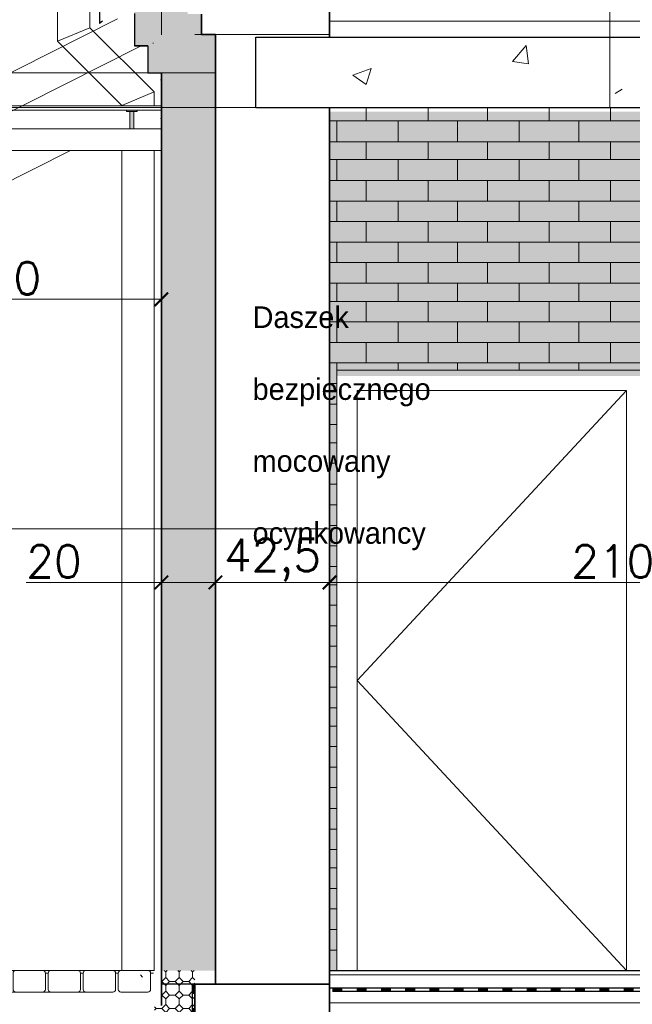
# Model space of a CAD drawing. Header units: millimetres. Extents: x -740 to 33545, y 5178 to 22494.
# Tile 168 of 250: x 8826 to 9053, y 13117 to 13482. Entities that reach past the tile are written whole.
import ezdxf
from ezdxf.lldxf.tags import DXFTag
from ezdxf.xclip import XClip

# ---------------------------------------------------------------- set-up
doc = ezdxf.new("R2010")
doc.units = ezdxf.units.MM
doc.header["$MEASUREMENT"] = 0
doc.header["$XCLIPFRAME"] = 0
doc.linetypes.add('ACAD_ISO03W100', pattern=[30, 12, -18])
doc.layers.get('Defpoints').update_dxf_attribs({"color": 252})
for name, color, linetype, lineweight in [('A_istniejÄ…ce Ĺ›ciany', 252, 'Continuous', 35), ('A_izolacja', 252, 'Continuous', 9), ('A_l.przekrojowa', 252, 'Continuous', 30), ('A_l.przerywana', 252, 'ICAD_ISO03W100', 9), ('A_l.widokowa', 252, 'Continuous', 18), ('IZOLACJA', 252, 'ACAD_ISO03W100', 40), ('l. przekrojowa', 252, 'Continuous', 30), ('l.przerywana', 252, 'ICAD_ISO03W100', 5), ('l.widokowa', 252, 'Continuous', 15), ('l.wypeĹ‚nien', 252, 'Continuous', 5), ('l.wypeĹ‚nieĹ„', 252, 'Continuous', 5), ('linia opisowa', 252, 'Continuous', 9), ('wymiarowanie', 252, 'Continuous', 9)]:
    doc.layers.add(name, color=color, linetype=linetype, lineweight=lineweight)
doc.styles.add('styl2', font='simplex.shx')
doc.linetypes.add('BATTING', pattern='A,0.00254,-2.54,[134,ltypeshp.shx,S=2.54,R=0,X=-2.54,Y=0],-5.08,[134,ltypeshp.shx,S=2.54,R=180,X=2.54,Y=0],-2.54', length=10.16254)
tags = doc.linetypes.add('ICAD_ISO03W100', pattern=[30, 12, -18]).pattern_tags.tags
tags[6:7] = [DXFTag(74, 4), DXFTag(75, 0), DXFTag(340, '0'), DXFTag(46, 1.0), DXFTag(50, 0.0), DXFTag(44, 0.0), DXFTag(45, 0.0)]
tags[4:5] = [DXFTag(74, 4), DXFTag(75, 0), DXFTag(340, '0'), DXFTag(46, 1.0), DXFTag(50, 0.0), DXFTag(44, 0.0), DXFTag(45, 0.0)]
doc.dimstyles.new('Skala 1-50', dxfattribs={"dimtxt": 12, "dimasz": 5, "dimexe": 1, "dimexo": 1, "dimgap": 1.5, "dimtad": 1, "dimdec": 1, "dimrnd": 0.5, "dimtxsty": 'styl2', "dimblk": 'ARCHTICK', "dimcen": 5, "dimadec": 0, "dimazin": 0, "dimtfac": 1, "dimtdec": 1, "dimtmove": 1, "dimatfit": 3, "dimldrblk": 'ARCHTICK', "dimfxl": 0, "dimlwd": -1, "dimlwe": -1, "dimarcsym": 0})
pattern_1 = [(315, (0, 1.45), (5.00000155, -1e-15), [2.05061, -5.02046]), (0, (1.45, 0), (5, 5), [2.1, -2.9]), (45, (3.55, 0), (6e-16, 5.00000155), [2.05061, -5.02046]), (135, (5, 3.55), (-5.00000155, 6e-16), [2.05061, -5.02046]), (225, (1.45, 5), (-1e-15, -5.00000155), [2.05061, -5.02046]), (270, (0, 3.55), (5, -5), [2.1, -2.9])]

# ---------------------------------------------------------------- blocks, each defined once
blk = doc.blocks.new('MF2E40A70')
at = {"true_color": 0xffffff}
blk.add_hatch(color=7, dxfattribs=at).paths.add_polyline_path([(88.672, 231.07), (88.672, 195.826), (148.239, 195.826), (148.239, 231.07)])
blk = doc.blocks.new('_ArchTick')
at = {"color": 0, "linetype": 'ByBlock', "const_width": 0.15}
blk.add_lwpolyline([(-0.5, -0.5), (0.5, 0.5)], dxfattribs=at)
blk = doc.blocks.new('*D2386')
at = {"layer": 'Defpoints', "color": 0}
for p in [(8758.43, 13433.1), (8878.43, 13433.1), (8878.43, 13377.94)]:
    blk.add_point(p, dxfattribs=at)
at = {"layer": 'wymiarowanie', "color": 0}
for p, q in [((8758.43, 13382.94), (8758.43, 13376.94)), ((8878.43, 13382.94), (8878.43, 13376.94)), ((8758.43, 13377.94), (8878.43, 13377.94))]:
    blk.add_line(p, q, dxfattribs=at)
at = {"layer": 'wymiarowanie', "color": 0, "xscale": 5, "yscale": 5, "zscale": 5, "rotation": 180}
blk.add_blockref('_ArchTick', (8758.43, 13377.94), dxfattribs=at)
at = {"layer": 'wymiarowanie', "color": 0, "xscale": 5, "yscale": 5, "zscale": 5}
blk.add_blockref('_ArchTick', (8878.43, 13377.94), dxfattribs=at)
at = {"layer": 'wymiarowanie', "color": 0, "insert": (8818.43, 13385.74), "char_height": 12, "attachment_point": 5, "style": 'styl2'}
blk.add_mtext('120', dxfattribs=at)
blk = doc.blocks.new('*D2388')
at = {"layer": 'Defpoints', "color": 0}
for p in [(8878.43, 13292.89), (8898.43, 13292.89), (8898.43, 13272.96)]:
    blk.add_point(p, dxfattribs=at)
at = {"layer": 'wymiarowanie', "color": 0}
for p, q in [((8878.43, 13282.96), (8878.43, 13271.96)), ((8898.43, 13282.96), (8898.43, 13271.96)), ((8878.43, 13272.96), (8828.34, 13272.96)), ((8878.43, 13272.96), (8898.43, 13272.96))]:
    blk.add_line(p, q, dxfattribs=at)
at = {"layer": 'wymiarowanie', "color": 0, "xscale": 5, "yscale": 5, "zscale": 5, "rotation": 180}
blk.add_blockref('_ArchTick', (8878.43, 13272.96), dxfattribs=at)
at = {"layer": 'wymiarowanie', "color": 0, "xscale": 5, "yscale": 5, "zscale": 5}
blk.add_blockref('_ArchTick', (8898.43, 13272.96), dxfattribs=at)
at = {"layer": 'wymiarowanie', "color": 0, "insert": (8838.58, 13280.76), "char_height": 12, "attachment_point": 5, "style": 'styl2'}
blk.add_mtext('20', dxfattribs=at)
blk = doc.blocks.new('*D2389')
at = {"layer": 'Defpoints', "color": 0}
for p in [(8898.43, 13292.89), (8940.76, 13294.13), (8940.76, 13272.96)]:
    blk.add_point(p, dxfattribs=at)
at = {"layer": 'wymiarowanie', "color": 0}
for p, q in [((8898.43, 13282.96), (8898.43, 13271.96)), ((8940.76, 13282.96), (8940.76, 13271.96)), ((8898.43, 13272.96), (8940.76, 13272.96))]:
    blk.add_line(p, q, dxfattribs=at)
at = {"layer": 'wymiarowanie', "color": 0, "xscale": 5, "yscale": 5, "zscale": 5, "rotation": 180}
blk.add_blockref('_ArchTick', (8898.43, 13272.96), dxfattribs=at)
at = {"layer": 'wymiarowanie', "color": 0, "xscale": 5, "yscale": 5, "zscale": 5}
blk.add_blockref('_ArchTick', (8940.76, 13272.96), dxfattribs=at)
at = {"layer": 'wymiarowanie', "color": 0, "insert": (8919.6, 13281.31), "char_height": 12, "attachment_point": 5, "style": 'styl2'}
blk.add_mtext('42,5', dxfattribs=at)
blk = doc.blocks.new('*D2390')
at = {"layer": 'Defpoints', "color": 0}
for p in [(8940.76, 13294.13), (9150.79, 13294.13), (9150.79, 13272.96)]:
    blk.add_point(p, dxfattribs=at)
at = {"layer": 'wymiarowanie', "color": 0}
for p, q in [((8940.76, 13282.96), (8940.76, 13271.96)), ((9150.79, 13282.96), (9150.79, 13271.96)), ((8940.76, 13272.96), (9150.79, 13272.96))]:
    blk.add_line(p, q, dxfattribs=at)
at = {"layer": 'wymiarowanie', "color": 0, "xscale": 5, "yscale": 5, "zscale": 5, "rotation": 180}
blk.add_blockref('_ArchTick', (8940.76, 13272.96), dxfattribs=at)
at = {"layer": 'wymiarowanie', "color": 0, "xscale": 5, "yscale": 5, "zscale": 5}
blk.add_blockref('_ArchTick', (9150.79, 13272.96), dxfattribs=at)
at = {"layer": 'wymiarowanie', "color": 0, "insert": (9045.78, 13280.76), "char_height": 12, "attachment_point": 5, "style": 'styl2'}
blk.add_mtext('210', dxfattribs=at)

msp = doc.modelspace()

# ---------------------------------------------------------------- hatches: boundary and pattern name
at = {"layer": 'l.wypeĹ‚nien'}
h = msp.add_hatch(color=256, dxfattribs=at)
h.paths.add_polyline_path([(8867.43, 13441.1), (8867.43, 13447.6), (8866.68, 13447.6), (8866.68, 13441.1)])
h.paths.add_polyline_path([(8868.18, 13441.1), (8868.18, 13447.6), (8867.43, 13447.6), (8867.43, 13441.1)])
h.paths.add_polyline_path([(8867.43, 13447.6), (8868.18, 13447.6), (8869.43, 13447.6), (8869.43, 13448.1), (8867.43, 13448.1)])
h.paths.add_polyline_path([(8865.43, 13447.6), (8866.68, 13447.6), (8867.43, 13447.6), (8867.43, 13448.1), (8865.43, 13448.1)])
h = msp.add_hatch(dxfattribs=at)
h.set_pattern_fill('OCTAGON', color=256, scale=5, style=0)
h.set_pattern_definition(pattern_1)
h.paths.add_polyline_path([(8875.82, 13088.08), (8875.82, 13035.15), (8890.82, 13035.15), (8890.82, 13116.08), (8878.43, 13116.08), (8875.82, 13116.08)])
h.paths.add_polyline_path([(8875.82, 13015.1), (8875.82, 12989.34), (8890.82, 12989.34), (8890.82, 13035.15), (8875.82, 13035.15)])
h.paths.add_polyline_path([(8890.82, 13116.08), (8890.82, 13129.08), (8878.43, 13129.08), (8878.43, 13116.08)])
at = {"layer": 'l.wypeĹ‚nieĹ„'}
h = msp.add_hatch(dxfattribs=at)
h.set_pattern_fill('OCTAGON', color=256, scale=5, style=0)
h.set_pattern_definition(pattern_1)
h.paths.add_polyline_path([(8898.43, 13292.89), (8898.43, 13476.08), (8893.3, 13476.08), (8893.3, 13483.69), (8888.17, 13483.69), (8888.17, 13497.23), (8868.43, 13487.87), (8868.43, 13483.85), (8868.43, 13471.85), (8873.43, 13471.85), (8873.43, 13461.85), (8878.43, 13461.85), (8878.43, 13292.89)])
h.paths.add_polyline_path([(8878.43, 13129.08), (8890.82, 13129.08), (8898.43, 13129.08), (8898.43, 13292.89), (8878.43, 13292.89)])
h.paths.add_polyline_path([(8868.43, 13499.03), (8878.43, 13499.03), (8878.43, 13492.61), (8868.43, 13487.87)])
h.paths.add_polyline_path([(8888.17, 13497.23), (8888.17, 13499.03), (8878.43, 13499.03), (8878.43, 13492.61)])

# ---------------------------------------------------------------- linework, layer by layer
at = {"linetype": 'Continuous', "lineweight": 15}
for points in [[(8940.76, 13475.08), (8940.76, 13492.25), (8940.76, 13492.25)], [(8890.82, 13476.08), (8940.76, 13476.08)], [(8940.76, 13129.08), (8940.76, 13449.08)]]:
    msp.add_lwpolyline(points, dxfattribs=at)
at = {"linetype": 'Continuous', "lineweight": 30}
for points in [[(8913.43, 13449.08), (8913.43, 13475.08)], [(8913.43, 13475.08), (9115.23, 13475.08), (9115.23, 13475.08)], [(8913.43, 13449.08), (9115.23, 13449.08), (9115.23, 13449.08)], [(8940.76, 13050.37), (8940.76, 13129.08), (8940.76, 13129.08)]]:
    msp.add_lwpolyline(points, dxfattribs=at)
at = {"linetype": 'Continuous', "lineweight": 5}
for points in [[(8875.43, 13472.94), (8875.26, 13472.94), (8875.26, 13472.94)], [(9008.57, 13466.12), (9013.69, 13472.07), (9013.69, 13472.07)], [(9014.52, 13465.29), (9013.69, 13472.07), (9013.69, 13472.07)], [(9008.57, 13466.12), (9014.52, 13465.29), (9014.52, 13465.29)], [(8949.36, 13460.99), (8956.14, 13463.47), (8956.14, 13463.47)], [(8954.32, 13457.52), (8956.14, 13463.47), (8956.14, 13463.47)], [(8878.25, 13459.34), (8878.09, 13459.34), (8878.09, 13459.34)], [(8949.36, 13460.99), (8954.32, 13457.52), (8954.32, 13457.52)], [(9046.6, 13454.21), (9049.25, 13455.86), (9049.25, 13455.86)], [(8954.32, 13444.12), (8954.32, 13449.08), (8954.32, 13449.08)], [(8977.31, 13444.12), (8977.31, 13449.08), (8977.31, 13449.08)], [(8999.31, 13444.12), (8999.31, 13449.08), (8999.31, 13449.08)], [(9022.13, 13444.12), (9022.13, 13449.08), (9022.13, 13449.08)], [(9044.95, 13444.12), (9044.95, 13449.08), (9044.95, 13449.08)], [(8878.25, 13444.95), (8878.09, 13444.95), (8878.09, 13444.95)], [(8940.76, 13444.12), (9089.93, 13444.12), (9089.93, 13444.12)], [(8943.41, 13436.35), (8943.41, 13444.12), (8943.41, 13444.12)], [(8966.23, 13436.35), (8966.23, 13444.12), (8966.23, 13444.12)], [(8988.23, 13436.35), (8988.23, 13444.12), (8988.23, 13444.12)], [(9011.05, 13436.35), (9011.05, 13444.12), (9011.05, 13444.12)], [(9033.21, 13436.35), (9033.21, 13444.12), (9033.21, 13444.12)], [(8940.76, 13436.35), (9089.93, 13436.35), (9089.93, 13436.35)], [(8954.32, 13429.74), (8954.32, 13436.35), (8954.32, 13436.35)], [(8977.31, 13429.74), (8977.31, 13436.35), (8977.31, 13436.35)], [(8999.31, 13429.74), (8999.31, 13436.35), (8999.31, 13436.35)], [(9022.13, 13429.74), (9022.13, 13436.35), (9022.13, 13436.35)], [(9044.95, 13429.74), (9044.95, 13436.35), (9044.95, 13436.35)], [(8940.76, 13429.74), (9089.93, 13429.74), (9089.93, 13429.74)], [(8943.41, 13421.96), (8943.41, 13429.74), (8943.41, 13429.74)], [(8966.23, 13421.96), (8966.23, 13429.74), (8966.23, 13429.74)], [(8988.23, 13421.96), (8988.23, 13429.74), (8988.23, 13429.74)], [(9011.05, 13421.96), (9011.05, 13429.74), (9011.05, 13429.74)], [(9033.21, 13421.96), (9033.21, 13429.74), (9033.21, 13429.74)], [(8940.76, 13421.96), (9089.93, 13421.96), (9089.93, 13421.96)], [(8954.32, 13414.36), (8954.32, 13421.96), (8954.32, 13421.96)], [(8977.31, 13414.36), (8977.31, 13421.96), (8977.31, 13421.96)], [(8999.31, 13414.36), (8999.31, 13421.96), (8999.31, 13421.96)], [(9022.13, 13414.36), (9022.13, 13421.96), (9022.13, 13421.96)], [(9044.95, 13414.36), (9044.95, 13421.96), (9044.95, 13421.96)], [(8940.76, 13414.36), (9089.93, 13414.36), (9089.93, 13414.36)], [(8943.41, 13406.75), (8943.41, 13414.36), (8943.41, 13414.36)], [(8966.23, 13406.75), (8966.23, 13414.36), (8966.23, 13414.36)], [(8988.23, 13406.75), (8988.23, 13414.36), (8988.23, 13414.36)], [(9011.05, 13406.75), (9011.05, 13414.36), (9011.05, 13414.36)], [(9033.21, 13406.75), (9033.21, 13414.36), (9033.21, 13414.36)], [(8940.76, 13406.75), (9089.93, 13406.75), (9089.93, 13406.75)], [(8954.32, 13399.14), (8954.32, 13406.75), (8954.32, 13406.75)], [(8977.31, 13399.14), (8977.31, 13406.75), (8977.31, 13406.75)], [(8999.31, 13399.14), (8999.31, 13406.75), (8999.31, 13406.75)], [(9022.13, 13399.14), (9022.13, 13406.75), (9022.13, 13406.75)], [(9044.95, 13399.14), (9044.95, 13406.75), (9044.95, 13406.75)], [(8940.76, 13399.14), (9089.93, 13399.14), (9089.93, 13399.14)], [(8943.41, 13391.53), (8943.41, 13399.14), (8943.41, 13399.14)], [(8966.23, 13391.53), (8966.23, 13399.14), (8966.23, 13399.14)], [(8988.23, 13391.53), (8988.23, 13399.14), (8988.23, 13399.14)], [(9011.05, 13391.53), (9011.05, 13399.14), (9011.05, 13399.14)], [(9033.21, 13391.53), (9033.21, 13399.14), (9033.21, 13399.14)], [(8940.76, 13391.53), (9089.93, 13391.53), (9089.93, 13391.53)], [(8954.32, 13383.93), (8954.32, 13391.53), (8954.32, 13391.53)], [(8977.31, 13383.93), (8977.31, 13391.53), (8977.31, 13391.53)], [(8999.31, 13383.93), (8999.31, 13391.53), (8999.31, 13391.53)], [(9022.13, 13383.93), (9022.13, 13391.53), (9022.13, 13391.53)], [(9044.95, 13383.93), (9044.95, 13391.53), (9044.95, 13391.53)], [(8940.76, 13383.93), (9089.93, 13383.93), (9089.93, 13383.93)], [(8943.41, 13377.15), (8943.41, 13383.93), (8943.41, 13383.93)], [(8966.23, 13377.15), (8966.23, 13383.93), (8966.23, 13383.93)], [(8988.23, 13377.15), (8988.23, 13383.93), (8988.23, 13383.93)], [(9011.05, 13377.15), (9011.05, 13383.93), (9011.05, 13383.93)], [(9033.21, 13377.15), (9033.21, 13383.93), (9033.21, 13383.93)], [(8940.76, 13377.15), (9089.93, 13377.15), (9089.93, 13377.15)], [(8954.32, 13369.54), (8954.32, 13377.15), (8954.32, 13377.15)], [(8977.31, 13369.54), (8977.31, 13377.15), (8977.31, 13377.15)], [(8999.31, 13369.54), (8999.31, 13377.15), (8999.31, 13377.15)], [(9022.13, 13369.54), (9022.13, 13377.15), (9022.13, 13377.15)], [(9044.95, 13369.54), (9044.95, 13377.15), (9044.95, 13377.15)], [(8940.76, 13369.54), (9089.93, 13369.54), (9089.93, 13369.54)], [(8943.41, 13361.93), (8943.41, 13369.54), (8943.41, 13369.54)], [(8966.23, 13361.93), (8966.23, 13369.54), (8966.23, 13369.54)], [(8988.23, 13361.93), (8988.23, 13369.54), (8988.23, 13369.54)], [(9011.05, 13361.93), (9011.05, 13369.54), (9011.05, 13369.54)], [(9033.21, 13361.93), (9033.21, 13369.54), (9033.21, 13369.54)], [(8940.76, 13361.93), (9089.93, 13361.93), (9089.93, 13361.93)], [(8954.32, 13354.32), (8954.32, 13361.93), (8954.32, 13361.93)], [(8977.31, 13354.32), (8977.31, 13361.93), (8977.31, 13361.93)], [(8999.31, 13354.32), (8999.31, 13361.93), (8999.31, 13361.93)], [(9022.13, 13354.32), (9022.13, 13361.93), (9022.13, 13361.93)], [(9044.95, 13354.32), (9044.95, 13361.93), (9044.95, 13361.93)], [(8940.76, 13354.32), (9089.93, 13354.32), (9089.93, 13354.32)], [(8943.41, 13346.72), (8943.41, 13354.32), (8943.41, 13354.32)], [(8966.23, 13351.68), (8966.23, 13354.32), (8966.23, 13354.32)], [(8988.23, 13351.68), (8988.23, 13354.32), (8988.23, 13354.32)], [(9011.05, 13351.68), (9011.05, 13354.32), (9011.05, 13354.32)], [(9033.21, 13351.68), (9033.21, 13354.32), (9033.21, 13354.32)], [(8943.41, 13351.68), (8943.41, 13129.08), (8943.41, 13129.08)], [(8943.41, 13351.68), (9058.51, 13351.68), (9058.51, 13351.68)], [(8943.41, 13351.68), (8943.41, 13129.08), (8943.41, 13129.08)], [(9058.51, 13351.68), (8943.41, 13351.68), (8943.41, 13351.68)], [(8940.76, 13346.72), (8943.41, 13346.72), (8943.41, 13346.72)], [(8951.02, 13129.08), (8951.02, 13344.07), (8951.02, 13344.07)], [(8951.02, 13344.07), (9050.9, 13344.07), (9050.9, 13344.07)], [(8951.02, 13129.08), (8951.02, 13344.07), (8951.02, 13344.07)], [(8951.02, 13344.07), (9050.9, 13344.07), (9050.9, 13344.07)], [(9050.9, 13344.07), (8951.02, 13344.07), (8951.02, 13344.07)], [(8951.02, 13344.07), (8951.02, 13129.08), (8951.02, 13129.08)], [(9050.9, 13344.07), (9050.9, 13129.08), (9050.9, 13129.08)], [(9050.9, 13344.07), (9050.9, 13129.08), (9050.9, 13129.08)], [(9050.9, 13129.08), (9050.9, 13344.07), (9050.9, 13344.07)], [(8940.76, 13339.11), (8943.41, 13339.11), (8943.41, 13339.11)], [(8943.41, 13331.5), (8943.41, 13339.11), (8943.41, 13339.11)], [(8940.76, 13331.5), (8943.41, 13331.5), (8943.41, 13331.5)], [(8940.76, 13324.72), (8943.41, 13324.72), (8943.41, 13324.72)], [(8943.41, 13317.12), (8943.41, 13324.72), (8943.41, 13324.72)], [(8940.76, 13317.12), (8943.41, 13317.12), (8943.41, 13317.12)], [(8940.76, 13309.34), (8943.41, 13309.34), (8943.41, 13309.34)], [(8943.41, 13301.74), (8943.41, 13309.34), (8943.41, 13309.34)], [(8940.76, 13301.74), (8943.41, 13301.74), (8943.41, 13301.74)], [(8940.76, 13294.13), (8943.41, 13294.13), (8943.41, 13294.13)], [(8943.41, 13286.52), (8943.41, 13294.13), (8943.41, 13294.13)], [(8940.76, 13286.52), (8943.41, 13286.52), (8943.41, 13286.52)], [(8940.76, 13278.91), (8943.41, 13278.91), (8943.41, 13278.91)], [(8943.41, 13272.13), (8943.41, 13278.91), (8943.41, 13278.91)], [(8940.76, 13272.13), (8943.41, 13272.13), (8943.41, 13272.13)], [(8940.76, 13264.53), (8943.41, 13264.53), (8943.41, 13264.53)], [(8943.41, 13256.92), (8943.41, 13264.53), (8943.41, 13264.53)], [(8940.76, 13256.92), (8943.41, 13256.92), (8943.41, 13256.92)], [(8940.76, 13249.31), (8943.41, 13249.31), (8943.41, 13249.31)], [(8943.41, 13241.7), (8943.41, 13249.31), (8943.41, 13249.31)], [(8940.76, 13241.7), (8943.41, 13241.7), (8943.41, 13241.7)], [(8940.76, 13234.1), (8943.41, 13234.1), (8943.41, 13234.1)], [(8943.41, 13226.49), (8943.41, 13234.1), (8943.41, 13234.1)], [(8940.76, 13226.49), (8943.41, 13226.49), (8943.41, 13226.49)], [(8940.76, 13219.71), (8943.41, 13219.71), (8943.41, 13219.71)], [(8943.41, 13212.1), (8943.41, 13219.71), (8943.41, 13219.71)], [(8940.76, 13212.1), (8943.41, 13212.1), (8943.41, 13212.1)], [(8940.76, 13204.5), (8943.41, 13204.5), (8943.41, 13204.5)], [(8943.41, 13196.89), (8943.41, 13204.5), (8943.41, 13204.5)], [(8940.76, 13196.89), (8943.41, 13196.89), (8943.41, 13196.89)], [(8940.76, 13189.12), (8943.41, 13189.12), (8943.41, 13189.12)], [(8943.41, 13181.51), (8943.41, 13189.12), (8943.41, 13189.12)], [(8940.76, 13181.51), (8943.41, 13181.51), (8943.41, 13181.51)], [(8940.76, 13173.9), (8943.41, 13173.9), (8943.41, 13173.9)], [(8943.41, 13167.12), (8943.41, 13173.9), (8943.41, 13173.9)], [(8940.76, 13167.12), (8943.41, 13167.12), (8943.41, 13167.12)], [(8940.76, 13159.51), (8943.41, 13159.51), (8943.41, 13159.51)], [(8943.41, 13151.91), (8943.41, 13159.51), (8943.41, 13159.51)], [(8940.76, 13151.91), (8943.41, 13151.91), (8943.41, 13151.91)], [(8940.76, 13144.3), (8943.41, 13144.3), (8943.41, 13144.3)], [(8943.41, 13136.69), (8943.41, 13144.3), (8943.41, 13144.3)], [(8940.76, 13136.69), (8943.41, 13136.69), (8943.41, 13136.69)], [(8870.64, 13127.43), (8871.47, 13126.6), (8871.47, 13126.6)], [(8943.41, 13129.08), (8951.02, 13129.08), (8951.02, 13129.08)]]:
    msp.add_lwpolyline(points, dxfattribs=at)
msp.add_lwpolyline([(8997.49, 13449.08), (8997.49, 13449.08)], close=True, dxfattribs=at)
at = {"layer": 'A_istniejÄ…ce Ĺ›ciany', "linetype": 'Continuous'}
for points in [[(8940.76, 13502.5), (8940.76, 13475.08)], [(8898.43, 13124.08), (8898.43, 13476.08), (8898.43, 13476.08)], [(8940.76, 13449.08), (8940.76, 13129.08), (8940.76, 13129.08)], [(8940.76, 12989.34), (8940.76, 13129.08), (8940.76, 13129.08)], [(8889.82, 13124.08), (8940.76, 13124.08)], [(8890.82, 12989.34), (8890.82, 13124.08)]]:
    msp.add_lwpolyline(points, dxfattribs=at)
at = {"layer": 'A_istniejÄ…ce Ĺ›ciany'}
for points in [[(8893.3, 13483.69), (8893.3, 13476.08), (8893.3, 13476.08)], [(8893.3, 13476.08), (8898.43, 13476.08), (8898.43, 13476.08)]]:
    msp.add_lwpolyline(points, dxfattribs=at)
at = {"layer": 'A_izolacja', "lineweight": 35}
msp.add_line((8868.43, 13471.85), (8873.43, 13471.85), dxfattribs=at)
at = {"layer": 'A_izolacja', "lineweight": 30}
for points in [[(8868.43, 13483.85), (8868.43, 13471.85)], [(8873.43, 13471.85), (8873.43, 13461.85)], [(8873.43, 13461.85), (8878.43, 13461.85), (8878.43, 13461.85)]]:
    msp.add_lwpolyline(points, dxfattribs=at)
at = {"layer": 'A_izolacja', "linetype": 'BATTING', "ltscale": 0.6}
msp.add_lwpolyline([(9089.93, 13481.08), (8940.76, 13481.08)], dxfattribs=at)
at = {"layer": 'A_izolacja', "linetype": 'Continuous', "lineweight": 35}
msp.add_lwpolyline([(8878.43, 13116.08), (8878.43, 13461.85)], dxfattribs=at)
at = {"layer": 'A_l.przekrojowa'}
msp.add_line((8889.82, 13124.08), (8889.82, 12994.76), dxfattribs=at)
at = {"layer": 'A_l.przekrojowa', "ltscale": 0.3}
for p, q in [((9710.52, 13122.52, 0), (8940.84, 13122.52, 0)), ((8941.84, 13121.49), (9710.52, 13121.49))]:
    msp.add_line(p, q, dxfattribs=at)
at = {"layer": 'A_l.przekrojowa'}
msp.add_lwpolyline([(9710.52, 13129.01), (8940.84, 13129.01)], dxfattribs=at)
at = {"layer": 'A_l.przerywana', "lineweight": 5}
for points in [[(9050.9, 13344.07), (8951.02, 13236.58), (8951.02, 13236.58)], [(8951.02, 13236.58), (9050.9, 13129.08), (9050.9, 13129.08)]]:
    msp.add_lwpolyline(points, dxfattribs=at)
at = {"layer": 'A_l.widokowa'}
for p, q in [((8866.68, 13441.1), (8866.68, 13447.6)), ((8868.18, 13441.1), (8868.18, 13447.6)), ((8940.84, 13127.5), (9710.52, 13127.5))]:
    msp.add_line(p, q, dxfattribs=at)
for points in [[(8878.43, 13448.1), (8758.43, 13448.1), (8758.43, 13449.6), (8878.43, 13449.6)], [(8878.43, 13433.1), (8758.43, 13433.1), (8758.43, 13441.1), (8878.43, 13441.1)]]:
    msp.add_lwpolyline(points, dxfattribs=at)
msp.add_lwpolyline([(8865.43, 13447.6), (8869.43, 13447.6), (8869.43, 13448.1), (8865.43, 13448.1)], close=True, dxfattribs=at)
at = {"layer": 'IZOLACJA', "ltscale": 0.3}
for p, q in [((8890.32, 13124.08, 0), (8890.32, 12994.55, 0)), ((8941.84, 13122.02), (9710.52, 13122.02, 0))]:
    msp.add_line(p, q, dxfattribs=at)
at = {"layer": 'l. przekrojowa'}
msp.add_line((8855.43, 13480.31), (8856.53, 13481.14), dxfattribs=at)
msp.add_lwpolyline([(8864.12, 13500.77), (8855.43, 13496.64), (8855.43, 13480.18)], dxfattribs=at)
at = {"layer": 'l. przekrojowa', "linetype": 'Continuous'}
msp.add_lwpolyline([(8890.82, 13124.08), (8878.43, 13124.08)], dxfattribs=at)
at = {"layer": 'l.przerywana', "ltscale": 0.2}
msp.add_line((8878.43, 13476.04), (8878.43, 13499.03), dxfattribs=at)
at = {"layer": 'l.przerywana', "ltscale": 0.3}
msp.add_line((8875.82, 13129.08), (8688.57, 13129.08), dxfattribs=at)
at = {"layer": 'l.widokowa'}
for p, q in [((8839.94, 13492.32), (8839.94, 13473.6)), ((8851.94, 13492.32), (8851.94, 13478.57)), ((8851.94, 13478.57), (8839.94, 13473.6)), ((8851.94, 13478.57), (8875.71, 13454.81)), ((8839.94, 13473.6), (8863.71, 13449.84)), ((8875.71, 13454.81), (8863.71, 13449.84)), ((8875.71, 13454.81), (8875.71, 13449.6)), ((8863.71, 13449.84), (8863.71, 13449.6)), ((8863.71, 13433.1), (8863.71, 13129.08)), ((8875.71, 13433.1), (8875.71, 13129.08)), ((8718.43, 13121.08, 0), (8853.42, 13121.08, 0))]:
    msp.add_line(p, q, dxfattribs=at)
at = {"layer": 'l.wypeĹ‚nieĹ„'}
for p, q in [((8835.43, 13128.08), (8836.43, 13128.08)), ((8848.43, 13128.08), (8849.43, 13128.08)), ((8848.43, 13128.08), (8849.43, 13128.08)), ((8861.43, 13128.08), (8862.43, 13128.08)), ((8874.43, 13128.08), (8875.43, 13128.08))]:
    msp.add_line(p, q, dxfattribs=at)
at = {"layer": 'l.wypeĹ‚nieĹ„', "linetype": 'BATTING', "ltscale": 0.4}
msp.add_line((8940.84, 13117.13), (9514.94, 13117.13), dxfattribs=at)
at = {"layer": 'l.wypeĹ‚nieĹ„'}
for points in [[(8824.43, 13121.08), (8834.43, 13121.08, 0.414214), (8835.43, 13122.08), (8835.43, 13128.08, 0.414214), (8834.43, 13129.08), (8824.43, 13129.08, 0.414214), (8823.43, 13128.08), (8823.43, 13122.08, 0.414214)], [(8837.43, 13121.08), (8847.43, 13121.08, 0.414214), (8848.43, 13122.08), (8848.43, 13128.08, 0.414214), (8847.43, 13129.08), (8837.43, 13129.08, 0.414214), (8836.43, 13128.08), (8836.43, 13122.08, 0.414214)], [(8850.43, 13121.08), (8860.43, 13121.08, 0.414214), (8861.43, 13122.08), (8861.43, 13128.08, 0.414214), (8860.43, 13129.08), (8850.43, 13129.08, 0.414214), (8849.43, 13128.08), (8849.43, 13122.08, 0.414214)], [(8863.43, 13121.08), (8873.43, 13121.08, 0.414214), (8874.43, 13122.08), (8874.43, 13128.08, 0.414214), (8873.43, 13129.08), (8863.43, 13129.08, 0.414214), (8862.43, 13128.08), (8862.43, 13122.08, 0.414214)]]:
    msp.add_lwpolyline(points, format="xyb", close=True, dxfattribs=at)
at = {"layer": 'l.wypeĹ‚nieĹ„', "ltscale": 0.3}
msp.add_lwpolyline([(9710.52, 13129), (8940.84, 13129)], dxfattribs=at)
at = {"layer": 'linia opisowa'}
msp.add_lwpolyline([(8940.76, 13292.89), (8734.46, 13292.89)], dxfattribs=at)
at = {"layer": 'wymiarowanie'}
msp.add_line((9044.62, 13449.08), (9044.62, 13742.71), dxfattribs=at)
at = {"layer": 'wymiarowanie', "linetype": 'ICAD_ISO03W100', "ltscale": 0.2}
for p, q in [((8898.5, 13461.85), (8795.52, 13461.85)), ((8913.43, 13449.08), (8748.64, 13449.08))]:
    msp.add_line(p, q, dxfattribs=at)
at = {"layer": 'wymiarowanie'}
for points in [[(8288.87, 13444.66), (8788.34, 13444.66), (8862.18, 13481.85)], [(8288.77, 13414.01), (8756.08, 13414.01), (8870.93, 13471.85)], [(8288.54, 13362.57), (8704.65, 13362.57), (8844.66, 13433.1)]]:
    msp.add_lwpolyline(points, dxfattribs=at)

# ---------------------------------------------------------------- block references
ref = msp.add_blockref('MF2E40A70', (8054.52, 11171.88), dxfattribs=dict(xscale=9.994634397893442, yscale=9.994634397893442, zscale=9.994634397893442))
XClip(ref).set_block_clipping_path([(88.6884135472, 218.6765062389), (103.7786809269, 218.6765062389), (103.7786809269, 227.6777183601), (88.6884135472, 227.6777183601), (88.6884135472, 218.6765062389)])
ref = msp.add_blockref('MF2E40A70', (8054.52, 11171.88), dxfattribs=dict(xscale=9.994634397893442, yscale=9.994634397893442, zscale=9.994634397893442))
XClip(ref).set_block_clipping_path([(88.6884135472, 217.8822816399), (103.7786809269, 217.8822816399), (103.7786809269, 218.6765062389), (88.6884135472, 218.6765062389), (88.6884135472, 217.8822816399)])
ref = msp.add_blockref('MF2E40A70', (8054.52, 11171.88), dxfattribs=dict(xscale=9.994634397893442, yscale=9.994634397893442, zscale=9.994634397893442))
XClip(ref).set_block_clipping_path([(88.6884135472, 216.823315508), (88.9531550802, 216.823315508), (88.9531550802, 217.8822816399), (88.6884135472, 217.8822816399), (88.6884135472, 216.823315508)])
ref = msp.add_blockref('MF2E40A70', (8054.52, 11171.88), dxfattribs=dict(xscale=9.994634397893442, yscale=9.994634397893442, zscale=9.994634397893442))
XClip(ref).set_block_clipping_path([(88.6884135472, 195.6439928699), (88.9531550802, 195.6439928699), (88.9531550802, 216.823315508), (88.6884135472, 216.823315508), (88.6884135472, 195.6439928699)])

# ---------------------------------------------------------------- texts
at = {"layer": 'wymiarowanie', "insert": (8290.7, 13388.64), "char_height": 8, "width": 621.5287, "attachment_point": 1}
msp.add_mtext('\\pi621.52874;{\\fCentury Gothic|b0|i0|c238|p34;}\\P{\\fCentury Gothic|b0|i0|c238|p34;Daszek szklany systemowy o wym. 300 x 120 cm wykonany ze szkła }\\P{\\fCentury Gothic|b0|i0|c238|p34;bezpiecznego 6.6.3 ESG/VSG}\\P{\\fCentury Gothic|b0|i0|c238|p34;mocowany na wspornikach w konstrukcji stalowej }\\P{\\fCentury Gothic|b0|i0|c238|p34;ocynkowancy i malowanych proszkowo w kolorze RAL 7016}', dxfattribs=at)

# ---------------------------------------------------------------- dimensions: what is measured, and where the dimension line sits
at = {"layer": 'wymiarowanie'}
dim = msp.add_linear_dim(base=(8878.43, 13377.94), p1=(8758.43, 13433.1), p2=(8878.43, 13433.1), dimstyle='Skala 1-50', dxfattribs=at)
dim.commit()
dim.dimension.update_dxf_attribs({"geometry": '*D2386', "text_midpoint": (8818.43, 13385.74)})
dim = msp.add_linear_dim(base=(8898.43, 13272.96), p1=(8878.43, 13292.89), p2=(8898.43, 13292.89), dimstyle='Skala 1-50', override={"dimtmove": 0, "dimfxl": 10}, dxfattribs=at)
dim.commit()
dim.dimension.update_dxf_attribs({"geometry": '*D2388', "text_midpoint": (8838.58, 13272.96), "dimtype": 160})
for base, p1, p2, picture, middle in [((8940.76, 13272.96), (8898.43, 13292.89), (8940.76, 13294.13), '*D2389', (8919.6, 13281.31)), ((9150.79, 13272.96), (8940.76, 13294.13), (9150.79, 13294.13), '*D2390', (9045.78, 13280.76))]:
    dim = msp.add_linear_dim(base=base, p1=p1, p2=p2, dimstyle='Skala 1-50', override={"dimtmove": 1, "dimfxl": 10}, dxfattribs=at)
    dim.commit()
    dim.dimension.update_dxf_attribs({"geometry": picture, "text_midpoint": middle})

doc.saveas('drawing.dxf')
